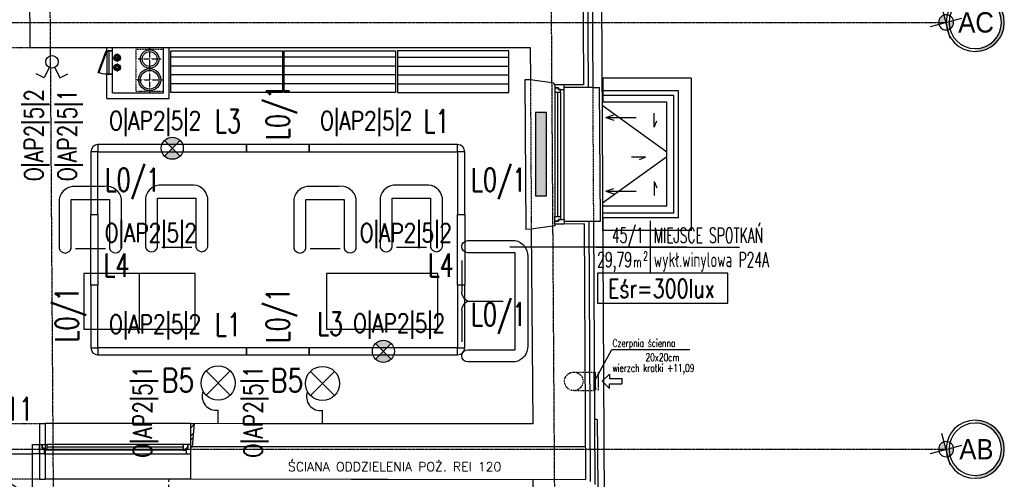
# Model space of a CAD drawing. Header units: inches. Extents: x -281236 to -70395, y 38777 to 102341.
# Tile 106 of 244: x -139009 to -137948, y 48494 to 48990. Entities that reach past the tile are written whole.
import ezdxf
from ezdxf.enums import TextEntityAlignment as Align

# ---------------------------------------------------------------- set-up
doc = ezdxf.new("R2010")
doc.units = ezdxf.units.IN
doc.header["$MEASUREMENT"] = 0
for name, pattern in [('CENTER', [2, 1.25, -0.25, 0.25, -0.25]), ('DASHDOT', [1, 0.5, -0.25, 0, -0.25]), ('DASHED', [0.75, 0.5, -0.25]), ('DASHED2', [0.375, 0.25, -0.125]), ('HIDDEN', [0.375, 0.25, -0.125])]:
    doc.linetypes.add(name, pattern=pattern)
doc.layers.get('0').update_dxf_attribs({"color": 101})
for name, color, linetype in [('Cieniutko', 8, 'Continuous'), ('cokół_widok', 255, 'Continuous'), ('Drz---drzwi', 5, 'Continuous'), ('E-80', 6, 'Continuous'), ('E-90', 6, 'Continuous'), ('E-OPIS-POM', 6, 'Continuous'), ('E35', 6, 'Continuous'), ('Ele-balustrada', 64, 'Continuous'), ('Ins-ppoz-opis', 240, 'Continuous'), ('Ins-went', 141, 'Continuous'), ('Ins-went-opis', 141, 'Continuous'), ('m-went-nawiew', 152, 'Continuous'), ('m-went-wywiew', 1, 'Continuous'), ('Mco-piony', 10, 'Continuous'), ('Okn---okna', 5, 'Continuous'), ('Os-osie glowne', 8, 'CENTER'), ('Os-osie-opis', 8, 'Continuous'), ('Sc-cegla pelna', 32, 'Continuous'), ('Sc-cegla pelna-hatch', 8, 'Continuous'), ('Sc-gazobeton', 45, 'Continuous'), ('Sc-gk', 120, 'Continuous'), ('Sc-izolacja term-obrys', 132, 'Continuous'), ('Sc-izolacja term-styropian', 151, 'STYROPIAN-KA'), ('Sc-kamien', 31, 'Continuous'), ('Sc-nadproza kon', 5, 'DASHED2'), ('studzienki_widok', 52, 'Continuous'), ('W-idok', 9, 'Continuous'), ('W-otwor-strop', 126, 'Continuous'), ('Wyp-grzejniki', 56, 'Continuous'), ('Wyp-meble', 155, 'Continuous')]:
    doc.layers.add(name, color=color, linetype=linetype)
doc.styles.add('dwg_opis duży', font='ARIAL.TTF', dxfattribs={"width": 0.9})
doc.styles.add('KA wymiar', font='romans.shx', dxfattribs={"width": 0.6})
doc.styles.add('ROMANS', font='romans', dxfattribs={"width": 0.85})
doc.styles.get("Standard").update_dxf_attribs({"font": 'romans.shx'})
doc.styles.add('tab-bud$0$ROMANS', font='romans', dxfattribs={"width": 0.7})
doc.linetypes.add('BATTING', pattern='A,0.0001,-0.1,[134,ltypeshp.shx,S=0.1,R=0,X=-0.1,Y=0],-0.2,[134,ltypeshp.shx,S=0.1,R=180,X=0.1,Y=0],-0.1', length=0.4001)
doc.linetypes.add('STYROPIAN-KA', pattern='A,0.0001,-0.1,[135,ltypeshp.shx,S=0.1,R=0,X=-0.1,Y=0],0,[135,ltypeshp.shx,S=0.1,R=180,X=0.1,Y=0],-0.1', length=0.2001)
doc.linetypes.add('ZIGZAG', pattern='A,0.00254,-5.08,[131,ltypeshp.shx,S=5.08,R=0,X=-5.08,Y=0],-10.16,[131,ltypeshp.shx,S=5.08,R=180,X=5.08,Y=0],-5.08', length=20.32254)

# ---------------------------------------------------------------- blocks, each defined once
blk = doc.blocks.new('fotel_podstawowy')
at = {"layer": 'Wyp-meble'}
blk.add_lwpolyline([(12.8, -0.2), (12.8, -52.7, -0.814277), (0, -52.7), (0, 0, -0.403655), (18.1, 13.9), (49.6, 13.9, -0.380123), (67.1, 0), (67.1, -52.7, -0.804356), (54, -52.7), (54, -0.3)], format="xyb", close=True, dxfattribs=at)
blk.add_lwpolyline([(17, -53.5), (49.5, -53.5)], dxfattribs=at)
blk = doc.blocks.new('podowojna kanapa')
at = {"layer": 'Wyp-meble'}
for p, q in [((57.4, -21.5), (57.4, -55.5)), ((57.4, -75.4), (57.4, -109.3))]:
    blk.add_line(p, q, dxfattribs=at)
blk.add_lwpolyline([(51, -130.9, 0.969502), (51, -117.7), (0, -117.7), (0, -13.2), (51, -13.2, 0.969502), (51, 0), (0, 0, 0.371033), (-13.6, -17.2), (-13.6, -113.7, 0.371033), (0, -130.9)], format="xyb", close=True, dxfattribs=at)
blk.add_lwpolyline([(51.4, -65.4), (12.8, -65.4)], dxfattribs=at)
for centre, start, end in [((46, -55.4), 298.4028, 359.7038), ((46, -75.5), 0.2962, 61.5972)]:
    blk.add_arc(centre, 11.4, start, end, dxfattribs=at)
blk = doc.blocks.new('regal 45x120')
at = {"layer": 'Wyp-meble'}
for p, q in [((120, 38.1), (0, 38.1)), ((120, 28.575), (0, 28.575)), ((120, 19.05), (0, 19.05)), ((120, 9.525), (0, 9.525))]:
    blk.add_line(p, q, dxfattribs=at)
blk.add_lwpolyline([(0, 45), (120, 45), (120, 0), (0, 0)], close=True, dxfattribs=at)
blk = doc.blocks.new('pow')
for p, q in [((0, 0.523), (0, -0.523)), ((-1.075, 0), (1.78, 0))]:
    blk.add_line(p, q)
at = {"style": 'KA wymiar', "width": 0.6}
for s, height, p in [('2', 0.18, (-0.139, -0.27)), ('m', 0.21, (-0.333, -0.401))]:
    blk.add_text(s, height=height, dxfattribs=at).set_placement(p)
for tag, p in [('01', (-0.131, 0.084)), ('000.00', (-0.364, -0.401))]:
    blk.add_attdef(tag, text='', height=0.3, dxfattribs=at).set_placement(p, align=Align.RIGHT)
for tag, p in [('POMIESZCZENIE', (0.071, 0.084)), ('POSADZKA', (0.071, -0.401))]:
    blk.add_attdef(tag, p, '', height=0.3, dxfattribs=at)
blk = doc.blocks.new('E_WYPUSTL')
at = {"layer": 'E35'}
for p, q in [((0.2712, -0.1149), (0.501, 0.1149)), ((0.2712, 0.1149), (0.501, -0.1149)), ((0, 0), (0.1298, 0))]:
    blk.add_line(p, q, dxfattribs=at)
blk.add_circle((0.3861, 0), 0.1625, dxfattribs=at)
blk.add_arc((0.2579, 0.0218), 0.13, 67.68308, 189.66515, dxfattribs=at)
blk = doc.blocks.new('_DKGJHF')
at = {"ltscale": 7}
for p, q in [((-21.1, -77), (35.9, -77)), ((-5, -145.5), (-105, -145.5)), ((-5, -147.5), (-105, -147.5))]:
    blk.add_line(p, q, dxfattribs=at)
for points in [[(5, -7.5), (5, 0), (-5, 0), (-5, -7.5)], [(5, -155), (5, -147.5), (-5, -147.5), (-5, -155)]]:
    blk.add_lwpolyline(points, close=True, dxfattribs=at)
for points in [[(-45, -7.5), (-5, -7.5)], [(-5, -147.5), (-5, -7.5)]]:
    blk.add_lwpolyline(points, dxfattribs=at)
for centre, radius, start, end in [((-5, -7.5), 40, 180, 270), ((-5, -147.5), 100, 90, 180)]:
    blk.add_arc(centre, radius, start, end)
blk = doc.blocks.new('ramiak_okna')
at = {"layer": 'Okn---okna'}
for p, q in [((145, 10), (5, 10)), ((8, 6), (142, 6)), ((8, 3), (142, 3)), ((8, 0), (142, 0))]:
    blk.add_line(p, q, dxfattribs=at)
for points in [[(5, 10), (0, 10), (0, 0), (3, 0), (3, 4), (5, 4)], [(8, 6), (5, 6), (5, 4), (3, 4), (3, 0), (5, 0), (8, 0)], [(142, 6), (145, 6), (145, 4), (147, 4), (147, 0), (145, 0), (142, 0)], [(145, 10), (150, 10), (150, 0), (147, 0), (147, 4), (145, 4)]]:
    blk.add_lwpolyline(points, close=True, dxfattribs=at)
blk = doc.blocks.new('0630_STRZAŁKA')
at = {"ltscale": 0.5}
for points in [[(0, 0), (-3, -8.6)], [(0, 0), (0, -32.4)], [(0, 0), (3, -8.6)]]:
    blk.add_lwpolyline(points, dxfattribs=at)
blk = doc.blocks.new('_opis_osi')
blk.add_hatch(color=256).paths.add_polyline_path([(32, -32), (28.8, -32, -1), (-28.8, -32), (-32, -32, 1)])
at = {"layer": 'Defpoints'}
h = blk.add_hatch(color=256, dxfattribs=at)
h.paths.add_polyline_path([(-2.2, -8, 0.414214), (8, -2.2), (0, 0)])
h.paths.add_polyline_path([(-8, 2.2), (0, 0), (2.2, 8, 0.414214)])
for radius in [32, 28.8]:
    blk.add_circle((0, -32), radius)
for p, q in [((4.6, 17.3), (-4.6, -17.3)), ((17.3, -4.6), (-17.3, 4.6))]:
    blk.add_line(p, q, dxfattribs=at)
blk.add_circle((0, 0), 8.32, dxfattribs=at)
at = {"style": 'dwg_opis duży', "width": 0.9}
blk.add_attdef('AXNAMEV', text='', height=22.4, rotation=90, dxfattribs=at).set_placement((0, -32), align=Align.MIDDLE_CENTER)
blk = doc.blocks.new('N160')
at = {"layer": 'm-went-nawiew', "color": 254, "linetype": 'HIDDEN'}
for p, q in [((-141996.4, 41075.7), (-141996.4, 41051.2)), ((-142008.7, 41063.4), (-141984.1, 41063.4))]:
    blk.add_line(p, q, dxfattribs=at)
at = {"layer": 'm-went-nawiew', "color": 254}
blk.add_circle((-141996.4, 41063.4), 10, dxfattribs=at)
at = {"layer": 'm-went-nawiew'}
blk.add_circle((-141996.4, 41063.4), 8, dxfattribs=at)
blk = doc.blocks.new('W200')
at = {"layer": 'm-went-wywiew', "color": 254, "linetype": 'HIDDEN'}
for p, q in [((-141949.6, 41108.1), (-141949.6, 41079.6)), ((-141963.8, 41093.8), (-141935.3, 41093.8))]:
    blk.add_line(p, q, dxfattribs=at)
at = {"layer": 'm-went-wywiew', "color": 254}
blk.add_circle((-141949.6, 41093.8), 12, dxfattribs=at)
at = {"layer": 'm-went-wywiew'}
blk.add_circle((-141949.6, 41093.8), 10, dxfattribs=at)
blk = doc.blocks.new('ok163')
at = {"layer": 'Okn---okna'}
for p, q in [((5, -10), (158, -10)), ((155, 0), (8, 0)), ((155, -3), (8, -3)), ((155, -6), (8, -6))]:
    blk.add_line(p, q, dxfattribs=at)
for points in [[(5, -10), (0, -10), (0, 0), (3, 0), (3, -4), (5, -4)], [(155, -6), (158, -6), (158, -4), (160, -4), (160, 0), (158, 0), (155, 0)], [(158, -10), (163, -10), (163, 0), (160, 0), (160, -4), (158, -4)], [(8, -6), (5, -6), (5, -4), (3, -4), (3, 0), (5, 0), (8, 0)]]:
    blk.add_lwpolyline(points, close=True, dxfattribs=at)
blk = doc.blocks.new('st_mała')
at = {"layer": 'Ele-balustrada'}
for p, q in [((81.5, -13.5), (0, -13.5)), ((76.5, -18.5), (0, -18.5)), ((76.5, -145.5), (76.5, -18.5)), ((81.5, -150.5), (81.5, -13.5)), ((76.5, -145.5), (0, -145.5)), ((81.5, -150.5), (0, -150.5))]:
    blk.add_line(p, q, dxfattribs=at)
at = {"layer": 'studzienki_widok'}
for p, q in [((95, 0), (0, 0)), ((0, 0), (0, -26)), ((95, 0), (95, -164)), ((69, -26), (0, -26)), ((69, -138), (69, -26)), ((69, -138), (0, -138)), ((0, -164), (0, -138)), ((95, -164), (0, -164)), ((95, -164), (69, -164))]:
    blk.add_line(p, q, dxfattribs=at)
blk = doc.blocks.new('_vxkdjhgkljhkgjhk')
for q in [(14, 6), (30.2, 0)]:
    blk.add_line((0, 0), q)
blk = doc.blocks.new('G_90')
at = {"layer": 'Wyp-grzejniki'}
h = blk.add_hatch(dxfattribs=at)
h.set_pattern_fill('DOTS', color=256, scale=0.5, angle=90, style=0)
h.set_pattern_definition([(90, (-37823.9399, -77504.90915), (-0.79375, 0.396875), [0, -0.79375])])
h.paths.add_polyline_path([(90, -12), (90, 0), (0, 0), (0, -12)])
blk.add_lwpolyline([(0, 0), (0, -12), (90, -12), (90, 0)], close=True, dxfattribs=at)
blk = doc.blocks.new('pco')
at = {"layer": 'Mco-piony', "color": 9, "linetype": 'DASHDOT', "ltscale": 3}
for p, q in [((-2604.8, -19.8), (-2604.8, -8.9)), ((-2599.4, -14.3), (-2610.3, -14.3))]:
    blk.add_line(p, q, dxfattribs=at)
at = {"layer": 'Mco-piony', "color": 9}
blk.add_circle((-2604.8, -14.3), 4.53, dxfattribs=at)
at = {"layer": 'Mco-piony'}
blk.add_circle((-2604.8, -14.3), 3.2, dxfattribs=at)
at = {"layer": 'Mco-piony', "color": 8}
blk.add_circle((-2604.8, -14.3), 2.6, dxfattribs=at)
blk = doc.blocks.new('rewizja')
at = {"layer": 'Wyp-meble'}
for p, q in [((-25, 6), (-25, 0)), ((-25, 6), (0, 6)), ((-25, 4), (-25, 2)), ((0, 2), (-25, 2)), ((0, 6), (0, 0)), ((0, 0), (-25, 0))]:
    blk.add_line(p, q, dxfattribs=at)
blk.add_lwpolyline([(-23.2, -9.5), (0.3, -0.9), (0, 0), (-23.5, -8.6)], close=True, dxfattribs=at)
blk.add_arc((0, 0), 25, 180, 202.2924, dxfattribs=at)

msp = doc.modelspace()

# ---------------------------------------------------------------- hatches: boundary and pattern name
at = {"layer": 'E35'}
h = msp.add_hatch(color=256, dxfattribs=at)
edge = h.paths.add_edge_path()
edge.add_arc((-138844.61, 48851.09), 11.88, 45, 135)
edge.add_line((-138853.01, 48859.49), (-138844.61, 48851.09))
edge.add_line((-138844.61, 48851.09), (-138836.21, 48859.49))
edge = h.paths.add_edge_path()
edge.add_arc((-138844.61, 48851.09), 11.88, -135, -45)
edge.add_line((-138836.21, 48842.69), (-138844.61, 48851.09))
edge.add_line((-138844.61, 48851.09), (-138853.01, 48842.69))
h = msp.add_hatch(color=256, dxfattribs=at)
edge = h.paths.add_edge_path()
edge.add_arc((-138617.11, 48632.21), 11.88, 45, 135)
edge.add_line((-138625.51, 48640.62), (-138617.11, 48632.21))
edge.add_line((-138617.11, 48632.21), (-138608.71, 48640.62))
edge = h.paths.add_edge_path()
edge.add_arc((-138617.11, 48632.21), 11.88, -135, -45)
edge.add_line((-138608.71, 48623.81), (-138617.11, 48632.21))
edge.add_line((-138617.11, 48632.21), (-138625.51, 48623.81))
at = {"layer": 'Sc-cegla pelna-hatch'}
h = msp.add_hatch(dxfattribs=at)
h.set_pattern_fill('ANSI32', color=256, scale=25, style=0)
h.paths.add_polyline_path([(-138820.65, 48554.26), (-138824.55, 48554.27), (-138824.55, 48535.26), (-138822.89, 48535.26), (-138822.35, 48535.26)])
h.paths.add_polyline_path([(-138822.89, 48535.26), (-138824.55, 48535.26), (-138824.55, 48529.26), (-138824.55, 48529.26), (-138822.89, 48529.26)])

# ---------------------------------------------------------------- linework, layer by layer
for p, q in [((-138381.41, 48599.89), (-138373.41, 48607.66)), ((-138373.41, 48607.66), (-138373.41, 48602.77)), ((-138381.41, 48599.89), (-138373.41, 48592.11)), ((-138373.41, 48602.77), (-138360.3, 48602.77)), ((-138373.41, 48592.11), (-138373.41, 48597)), ((-138373.41, 48597), (-138360.3, 48597)), ((-138360.3, 48602.77), (-138360.3, 48597))]:
    msp.add_line(p, q)
at = {"layer": 'Cieniutko', "linetype": 'Continuous'}
for p, q in [((-138381.53, 48897.39), (-138311.69, 48847.04)), ((-138380.95, 48792.1), (-138311.69, 48842.04))]:
    msp.add_line(p, q, dxfattribs=at)
at = {"layer": 'cokół_widok'}
msp.add_line((-138396.82, 51668.68), (-138377.22, 48115.8), dxfattribs=at)
at = {"layer": 'E35'}
for p, q in [((-138977.12, 48938.12), (-138982.65, 48927.08)), ((-138971.08, 48938.12), (-138965.55, 48927.08)), ((-138982.65, 48927.08), (-138991.19, 48931.36)), ((-138965.55, 48927.08), (-138957.02, 48931.36)), ((-138853.01, 48842.69), (-138836.21, 48859.49)), ((-138853.01, 48859.49), (-138836.21, 48842.69)), ((-138290.17, 48744.52), (-138480.84, 48744.52)), ((-138625.51, 48623.81), (-138608.71, 48640.62)), ((-138625.51, 48640.62), (-138608.71, 48623.81))]:
    msp.add_line(p, q, dxfattribs=at)
for points in [[(-138924.61, 48854.94), (-138924.61, 48847.24), (-138764.61, 48847.24), (-138764.61, 48854.94)], [(-138697.11, 48847.24), (-138697.11, 48854.94), (-138764.61, 48854.94), (-138764.61, 48847.24)], [(-138697.11, 48854.94), (-138697.11, 48847.24), (-138537.11, 48847.24), (-138537.11, 48854.94)], [(-138924.61, 48847.24), (-138932.31, 48847.24), (-138932.31, 48779.74), (-138924.61, 48779.74)], [(-138529.41, 48847.24), (-138537.11, 48847.24), (-138537.11, 48779.74), (-138529.41, 48779.74)], [(-138924.61, 48703.56), (-138932.31, 48703.56), (-138932.31, 48779.74), (-138924.61, 48779.74)], [(-138529.41, 48703.56), (-138537.11, 48703.56), (-138537.11, 48779.74), (-138529.41, 48779.74)], [(-138924.61, 48703.56), (-138932.31, 48703.56), (-138932.31, 48636.06), (-138924.61, 48636.06)], [(-138529.41, 48703.56), (-138537.11, 48703.56), (-138537.11, 48636.06), (-138529.41, 48636.06)], [(-138924.61, 48636.06), (-138924.61, 48628.36), (-138764.61, 48628.36), (-138764.61, 48636.06)], [(-138697.11, 48628.36), (-138697.11, 48636.06), (-138764.61, 48636.06), (-138764.61, 48628.36)], [(-138697.11, 48636.06), (-138697.11, 48628.36), (-138537.11, 48628.36), (-138537.11, 48636.06)]]:
    msp.add_lwpolyline(points, close=True, dxfattribs=at)
at = {"layer": 'E35', "linetype": 'Continuous', "ltscale": 0.3}
msp.add_lwpolyline([(-138386.31, 48684), (-138245.97, 48684), (-138245.97, 48716.28), (-138386.31, 48716.28)], close=True, dxfattribs=at)
at = {"layer": 'E35'}
for centre, radius in [((-138974.1, 48944.16), 6.75), ((-138844.61, 48851.09), 11.88), ((-138617.11, 48632.21), 11.88)]:
    msp.add_circle(centre, radius, dxfattribs=at)
for centre, start, end in [((-138924.61, 48847.24), 90, 180), ((-138537.11, 48847.24), 0, 90), ((-138924.61, 48636.06), 180, 270), ((-138537.11, 48636.06), 270, 0)]:
    msp.add_arc(centre, 7.7, start, end, dxfattribs=at)
at = {"layer": 'Ins-ppoz-opis', "linetype": 'ZIGZAG', "ltscale": 0.025}
msp.add_lwpolyline([(-138399.5, 48529.26), (-138824.55, 48529.26)], dxfattribs=at)
at = {"layer": 'Ins-went', "linetype": 'DASHED', "ltscale": 0.2}
for p, q in [((-138411.97, 48609.89), (-138389.94, 48609.89)), ((-138411.97, 48589.89), (-138389.83, 48589.89))]:
    msp.add_line(p, q, dxfattribs=at)
at = {"layer": 'Ins-went', "linetype": 'DASHED', "ltscale": 0.4}
msp.add_line((-138385.71, 48609.89), (-138385.67, 48590.04), dxfattribs=at)
at = {"layer": 'Ins-went', "color": 5, "const_width": 3}
msp.add_lwpolyline([(-138389.42, 48609.89), (-138389.38, 48590.04)], dxfattribs=at)
at = {"layer": 'Ins-went', "linetype": 'DASHED', "ltscale": 0.2}
msp.add_circle((-138411.97, 48599.89), 10, dxfattribs=at)
at = {"layer": 'Ins-went-opis'}
for p, q in [((-138389.75, 48599.96), (-138371.16, 48634.19)), ((-138371.16, 48634.19), (-138287.1, 48634.19))]:
    msp.add_line(p, q, dxfattribs=at)
at = {"layer": 'Okn---okna'}
msp.add_lwpolyline([(-138848.49, 48488.38), (-138849.11, 48190.96), (-138452.63, 48190.88), (-138455.64, 48493.88), (-138848.47, 48494.28), (-138848.48, 48491.38)], dxfattribs=at)
at = {"layer": 'Os-osie glowne'}
for p, q in [((-138968.62, 47893.27), (-138995.96, 51985.69)), ((-138968.62, 47893.27), (-138995.96, 51985.69)), ((-138428.61, 47893.27), (-138455.95, 51985.69))]:
    msp.add_line(p, q, dxfattribs=at)
for points in [[(-143318.47, 48986.7), (-138010.88, 48986.7)], [(-143318.47, 48526.7), (-138010.88, 48526.7)]]:
    msp.add_lwpolyline(points, dxfattribs=at)
at = {"layer": 'Sc-cegla pelna'}
for p, q in [((-138997.88, 48959.69), (-138760.89, 48959.7)), ((-138760.89, 48959.69), (-138458.87, 48959.69)), ((-138458.87, 48959.69), (-138458.68, 48924.69))]:
    msp.add_line(p, q, dxfattribs=at)
for points in [[(-138999.32, 49215.69), (-138997.88, 48959.69)], [(-138403.14, 49190), (-138401.65, 48919.51)], [(-138401.65, 48919.51), (-138433.27, 48919.33), (-138433.28, 48921.33), (-138458.68, 48924.69)], [(-138400.82, 48769.51), (-138399.3, 48493.82), (-138824.55, 48494.26)], [(-138400.82, 48769.51), (-138432.44, 48769.34), (-138432.43, 48767.34), (-138457.79, 48763.69)], [(-138457.79, 48763.69), (-138456.24, 48553.88), (-138758.65, 48554.2)], [(-138822.89, 48529.26), (-138820.65, 48554.26)], [(-138758.65, 48554.2), (-138820.65, 48554.26)], [(-138824.55, 48529.26), (-138822.89, 48529.26)], [(-138824.55, 48494.28), (-138824.55, 48529.26)]]:
    msp.add_lwpolyline(points, dxfattribs=at)
at = {"layer": 'Sc-gazobeton'}
for p, q in [((-138987.73, 48554.44), (-138987.73, 48494.44)), ((-138987.73, 48554.44), (-138981.65, 48554.43)), ((-138824.55, 48529.26), (-138824.55, 48554.27)), ((-138824.55, 48554.27), (-138820.65, 48554.26)), ((-138987.73, 48494.44), (-138981.65, 48494.28))]:
    msp.add_line(p, q, dxfattribs=at)
at = {"layer": 'Sc-gk'}
for p, q in [((-138914.97, 48955.92), (-138914.97, 48959.7)), ((-138908.97, 48955.92), (-138908.97, 48959.7)), ((-138853.97, 48910.7), (-138853.97, 48959.7)), ((-138847.97, 48904.7), (-138847.97, 48959.7)), ((-138914.97, 48955.92, 0), (-138908.97, 48955.92, 0)), ((-138914.97, 48904.7), (-138914.97, 48930.92)), ((-138914.97, 48930.92, 0), (-138908.97, 48930.92, 0)), ((-138908.97, 48910.7), (-138908.97, 48930.92)), ((-138914.97, 48904.7), (-138847.97, 48904.7)), ((-138908.97, 48910.7), (-138853.97, 48910.7))]:
    msp.add_line(p, q, dxfattribs=at)
at = {"layer": 'Sc-izolacja term-obrys'}
for p, q in [((-138422.44, 48772.39), (-138390.84, 48772.57)), ((-138390.84, 48772.57), (-138389.28, 48488.84))]:
    msp.add_line(p, q, dxfattribs=at)
msp.add_lwpolyline([(-138424.66, 49192.88), (-138393.16, 49193.06), (-138391.64, 48916.56), (-138422.44, 48916.39)], dxfattribs=at)
at = {"layer": 'Sc-izolacja term-styropian', "linetype": 'BATTING', "ltscale": 0.25}
for points in [[(-138398.16, 49193.03), (-138396.64, 48916.54)], [(-138395.84, 48771.72), (-138394.3, 48491.83)]]:
    msp.add_lwpolyline(points, dxfattribs=at)
at = {"layer": 'Sc-kamien'}
for q in [(-138389.66, 48558.84), (-138386.26, 48485.84)]:
    msp.add_line((-138386.66, 48558.84), q, dxfattribs=at)
at = {"layer": 'Sc-nadproza kon', "linetype": 'DASHDOT', "ltscale": 0.5}
for p, q in [((-139193.81, 48959.69), (-138997.88, 48959.69)), ((-138458.68, 48924.69), (-138457.79, 48763.69)), ((-138391.64, 48916.56), (-138390.84, 48772.57)), ((-139142.7, 48554.61), (-138987.73, 48554.44))]:
    msp.add_line(p, q, dxfattribs=at)
msp.add_lwpolyline([(-138987.73, 48494.44), (-139142.73, 48494.61)], dxfattribs=at)
at = {"layer": 'W-idok'}
for p, q in [((-138458.68, 48924.69), (-138464.69, 48924.66)), ((-138457.79, 48763.69), (-138463.8, 48763.66))]:
    msp.add_line(p, q, dxfattribs=at)
for points in [[(-138464.69, 48924.66), (-138463.8, 48763.66)], [(-138391.64, 48916.56), (-138384.14, 48916.56)], [(-138390.84, 48772.57), (-138383.34, 48772.57), (-138384.14, 48916.56)]]:
    msp.add_lwpolyline(points, dxfattribs=at)
at = {"layer": 'W-idok', "linetype": 'Continuous'}
for points in [[(-138824.55, 48554.27), (-138981.65, 48554.43)], [(-138981.65, 48554.43), (-138981.65, 48494.28)], [(-138824.55, 48494.28), (-138981.65, 48494.28)]]:
    msp.add_lwpolyline(points, dxfattribs=at)
at = {"layer": 'W-otwor-strop', "linetype": 'DASHED2', "ltscale": 0.3}
msp.add_lwpolyline([(-138883.97, 48912.6), (-138853.97, 48912.6), (-138853.97, 48957.6), (-138883.97, 48957.6)], close=True, dxfattribs=at)
at = {"layer": 'Wyp-meble'}
for points in [[(-138940.01, 48656.03), (-138880.01, 48656.03), (-138880.01, 48716.03), (-138940.01, 48716.03)], [(-138940.01, 48656.03), (-138820.01, 48656.03), (-138820.01, 48716.03), (-138940.01, 48716.03)], [(-138678.42, 48656.03), (-138558.42, 48656.03), (-138558.42, 48716.03), (-138678.42, 48716.03)]]:
    msp.add_lwpolyline(points, close=True, dxfattribs=at)

# ---------------------------------------------------------------- block references
at = {"xscale": -1, "rotation": 270}
msp.add_blockref('rewizja', (-138914.97, 48955.92, 0), dxfattribs=at)
for name, p in [('st_mała', (-138380.69, 48926.54)), ('ok163', (-138987.73, 48531.75))]:
    msp.add_blockref(name, p)
at = {"layer": 'Cieniutko', "linetype": 'Continuous', "yscale": 0.5, "zscale": 0.5}
for p, xscale, rotation in [((-138325.49, 48873.76), -0.5, 270), ((-138334.66, 48841.41), 0.5, 180), ((-138325.49, 48815.31), 0.5, 270)]:
    msp.add_blockref('_vxkdjhgkljhkgjhk', p, dxfattribs=dict(at, xscale=xscale, rotation=rotation))
at = {"layer": 'Drz---drzwi', "xscale": -1, "rotation": 270}
msp.add_blockref('_DKGJHF', (-138987.73, 48526.75), dxfattribs=at)
at = {"layer": 'E-OPIS-POM', "xscale": 54, "yscale": 54, "zscale": 54}
msp.add_blockref('pow', (-138329.67, 48744.52), dxfattribs=at).add_auto_attribs({'000.00': '29,79', '01': '45/1', 'POMIESZCZENIE': 'MIEJSCE SPOTKAŃ', 'POSADZKA': 'wykł.winylowa P24A'})
at = {"layer": 'E35', "xscale": 113.4, "yscale": 113.4, "zscale": 113.3999999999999, "rotation": 90}
for p in [(-138795.14, 48554.2), (-138682.72, 48553.81)]:
    msp.add_blockref('E_WYPUSTL', p, dxfattribs=at)
at = {"layer": 'Ins-went-opis', "rotation": 90}
msp.add_blockref('0630_STRZAŁKA', (-138377.37, 48884.2), dxfattribs=at)
at = {"layer": 'Ins-went-opis', "xscale": -1, "rotation": 90}
msp.add_blockref('0630_STRZAŁKA', (-138377.37, 48804.82), dxfattribs=at)
at = {"layer": 'm-went-nawiew'}
msp.add_blockref('N160', (3127.41, 7883.84), dxfattribs=at)
at = {"layer": 'm-went-wywiew'}
msp.add_blockref('W200', (3080.6, 7831.09), dxfattribs=at)
at = {"layer": 'Mco-piony', "xscale": 0.799999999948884, "yscale": 0.8000000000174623, "zscale": 0.8, "rotation": 180.001351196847}
for p in [(-140987.83, 48937.16, 0), (-140987.82, 48926.63, 0)]:
    msp.add_blockref('pco', p, dxfattribs=at)
at = {"layer": 'Okn---okna', "rotation": 270}
msp.add_blockref('ramiak_okna', (-138432.44, 48919.34), dxfattribs=at)
at = {"layer": 'Os-osie-opis'}
ref = msp.add_blockref('_opis_osi', (-138010.88, 48986.7), dxfattribs=dict(at, xscale=-0.9799999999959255, yscale=0.9799999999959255, zscale=0.9799999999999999, rotation=90))
ref.add_attrib('AXNAMEV', 'AC', dxfattribs={"layer": '0', "height": 21.952, "style": 'dwg_opis duży', "width": 0.9}).set_placement((-137978.59, 48986.7), align=Align.MIDDLE_CENTER)
ref = msp.add_blockref('_opis_osi', (-138010.88, 48526.7), dxfattribs=dict(at, xscale=-0.9799999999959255, yscale=0.9799999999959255, zscale=0.9799999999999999, rotation=90))
ref.add_attrib('AXNAMEV', 'AB', dxfattribs={"layer": '0', "height": 21.952, "style": 'dwg_opis duży', "width": 0.9}).set_placement((-137978.21, 48526.7), align=Align.MIDDLE_CENTER)
at = {"layer": 'Wyp-grzejniki', "rotation": 90}
msp.add_blockref('G_90', (-138453.24, 48799.69), dxfattribs=at)
at = {"layer": 'Wyp-meble'}
for p in [(-138845.97, 48911.05), (-138723.97, 48911.05)]:
    msp.add_blockref('regal 45x120', p, dxfattribs=at)
at = {"layer": 'Wyp-meble', "xscale": -1}
for name, p in [('regal 45x120', (-138481.97, 48911.05)), ('fotel_podstawowy', (-138899.36, 48796.11)), ('fotel_podstawowy', (-138806.4, 48797.5)), ('fotel_podstawowy', (-138646.52, 48796.11)), ('fotel_podstawowy', (-138553.57, 48797.5)), ('podowojna kanapa', (-138475.21, 48751.66))]:
    msp.add_blockref(name, p, dxfattribs=at)

# ---------------------------------------------------------------- texts
at = {"layer": 'E-80', "style": 'ROMANS', "width": 0.8}
for p in [(-138838.4, 48601.1), (-138720.86, 48600.93)]:
    msp.add_text('B5', height=25, dxfattribs=at).set_placement(p, align=Align.MIDDLE)
at = {"layer": 'E-90', "style": 'ROMANS'}
for s, rotation, width, p in [('O|AP2|5|2', 90, 0.8, (-138992.22, 48865.24)), ('O|AP2|5|1', 90, 0.8, (-138956.32, 48865.24)), ('O|AP2|5|2', 0, 0.8, (-138863.12, 48879.33)), ('O|AP2|5|2', 0, 0.8, (-138635.62, 48879.33)), ('O|AP2|5|2', 0, 0.8, (-138867.68, 48758.5)), ('O|AP2|5|2', 360, 0.8, (-138592.95, 48758.5)), ('Eśr=300lux', 360, 0.75, (-138317.65, 48699.85)), ('O|AP2|5|2', 0, 0.8, (-138863.12, 48660.07)), ('O|AP2|5|2', 0, 0.8, (-138600.24, 48661.04)), ('O|AP2|5|1', 90, 0.8, (-138875.14, 48567.25)), ('O|AP2|5|1', 90, 0.8, (-138755.98, 48567.25))]:
    msp.add_text(s, height=20, rotation=rotation, dxfattribs=dict(at, width=width)).set_placement(p, align=Align.MIDDLE)
at = {"layer": 'E35', "style": 'ROMANS', "width": 0.7}
for p in [(-138729.08, 48889.66), (-138956.4, 48671.59), (-138729.08, 48670.79)]:
    msp.add_text('L0/1', height=25, rotation=90, dxfattribs=at).set_placement(p, align=Align.MIDDLE)
for s, p in [('L3', (-138784.48, 48880.14)), ('L1', (-138559.88, 48880.14)), ('L0/1', (-138887.46, 48815.27)), ('L0/1', (-138492.9, 48815.27)), ('L4', (-138904.63, 48725.1)), ('L4', (-138555.24, 48725.1)), ('L0/1', (-138492.9, 48670.27)), ('L1', (-138784.48, 48660.88)), ('L3', (-138674.43, 48661.86)), ('E11', (-139016.77, 48570.03))]:
    msp.add_text(s, height=25, dxfattribs=at).set_placement(p, align=Align.MIDDLE)
at = {"layer": 'Ins-ppoz-opis', "linetype": 'ZIGZAG', "ltscale": 0.038, "insert": (-138719.86, 48507.87), "char_height": 9.8, "width": 330.3997, "attachment_point": 4, "line_spacing_factor": 0.333333}
msp.add_mtext('{\\Fromans|c238;ŚCIANA ODDZIELENIA POŻ. REI 120}', dxfattribs=at)
at = {"layer": 'Ins-went-opis', "style": 'tab-bud$0$ROMANS', "width": 0.7}
for s, p in [('Czerpnia ścienna', (-138370.22, 48636.86, 0)), ('20x20cm', (-138334.69, 48621.53, 0)), ('wierzch kratki +11,09', (-138370.22, 48609.95, 0))]:
    msp.add_text(s, height=8.424, dxfattribs=at).set_placement(p)

doc.saveas('drawing.dxf')
